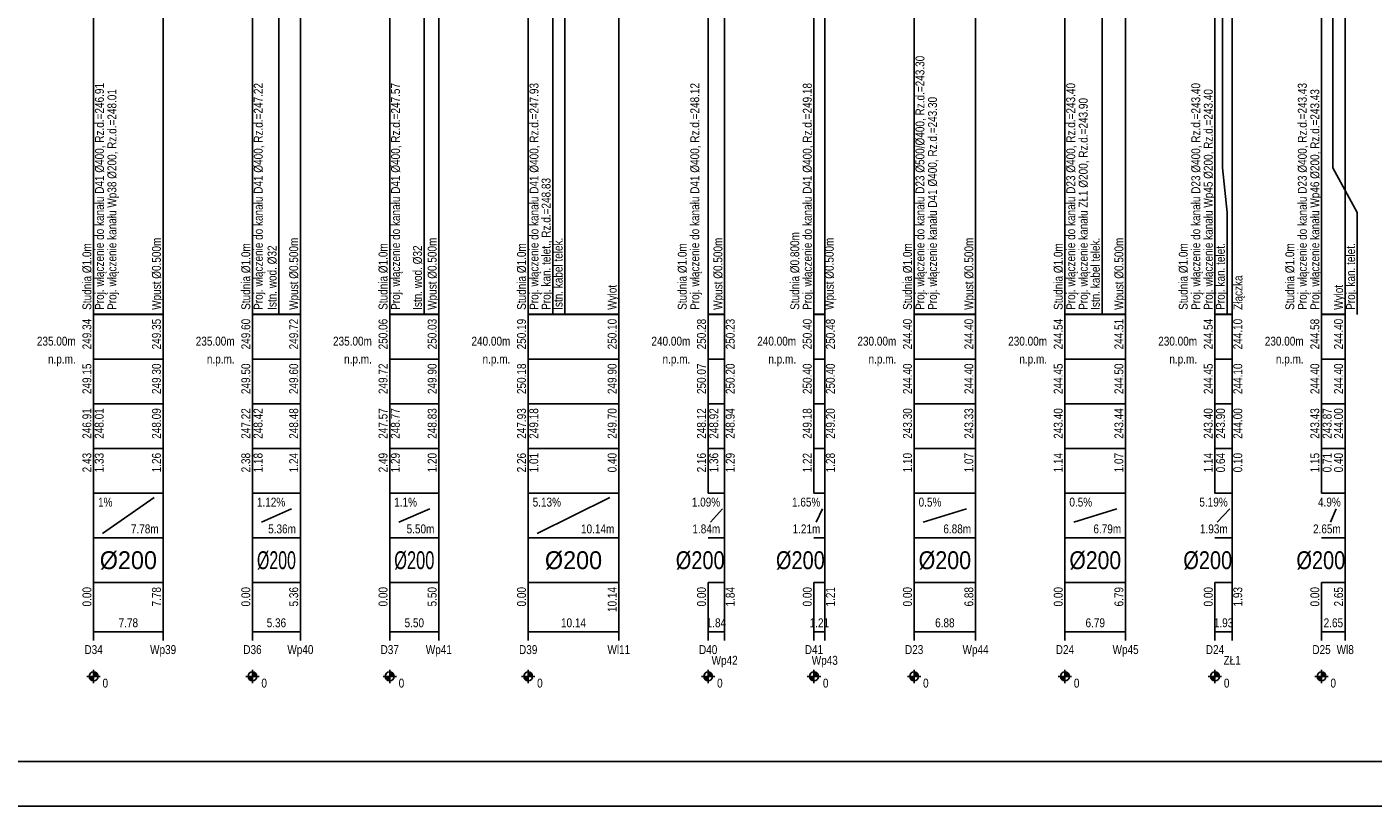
# Model space of a CAD drawing. Header units: metres. Extents: x 0 to 2625, y -705 to 306.
# Tile 23 of 34: x 1601 to 1902, y -360 to -185. Entities that reach past the tile are written whole.
import ezdxf
from ezdxf.enums import TextEntityAlignment as Align

# ---------------------------------------------------------------- set-up
doc = ezdxf.new("R2010")
doc.units = ezdxf.units.M
doc.header["$LTSCALE"] = 0.2
for name, color, linetype in [('Liczby', 7, 'CONTINUOUS'), ('Linie_opisowe', 7, 'CONTINUOUS'), ('Linie_tabeli', 7, 'CONTINUOUS'), ('Opis_PZ', 7, 'CONTINUOUS'), ('Opis_uzbr_n', 7, 'CONTINUOUS'), ('Opis_wl', 7, 'CONTINUOUS'), ('warstwa_nr_0', 8, 'CONTINUOUS')]:
    doc.layers.add(name, color=color, linetype=linetype)
doc.styles.get("Standard").update_dxf_attribs({"font": 'arial.ttf'})

msp = doc.modelspace()

# ---------------------------------------------------------------- linework, layer by layer
at = {"layer": 'Liczby'}
for p, q in [((1614.4683, -330.55751), (1617.4683, -330.55751)), ((1614.9707, -330.62731), (1616.9659, -330.48771)), ((1614.978, -330.69671), (1616.9586, -330.41831)), ((1614.9902, -330.76541), (1616.9464, -330.34961)), ((1615.007, -330.83311), (1616.9296, -330.28191)), ((1615.0286, -330.89951), (1616.908, -330.21551)), ((1615.0548, -330.96421), (1616.8818, -330.15081)), ((1615.0854, -331.02701), (1616.8512, -330.08801)), ((1615.1203, -331.08741), (1616.8163, -330.02761)), ((1615.1593, -331.14531), (1616.7773, -329.96971)), ((1615.2023, -331.20031), (1616.7343, -329.91471)), ((1615.249, -331.25221), (1616.6876, -329.86281)), ((1615.2992, -331.30061), (1616.6374, -329.81441)), ((1615.3526, -331.34551), (1616.584, -329.76951)), ((1615.4091, -331.38651), (1616.5275, -329.72851)), ((1615.4683, -331.42351), (1616.4683, -329.69151)), ((1615.5299, -331.45631), (1616.4067, -329.65871)), ((1615.5937, -331.48471), (1616.3429, -329.63031)), ((1615.6593, -331.50861), (1616.2773, -329.60641)), ((1615.7264, -331.52781), (1616.2102, -329.58721)), ((1615.7947, -331.54231), (1616.1419, -329.57271)), ((1615.8638, -331.55201), (1616.0728, -329.56301)), ((1615.9334, -331.55691), (1616.0032, -329.55811)), ((1615.9683, -329.05751), (1615.9683, -332.05751)), ((1650.0285, -330.55751), (1653.0285, -330.55751)), ((1650.5309, -330.62731), (1652.5261, -330.48771)), ((1650.5382, -330.69671), (1652.5188, -330.41831)), ((1650.5504, -330.76541), (1652.5066, -330.34961)), ((1650.5672, -330.83311), (1652.4898, -330.28191)), ((1650.5888, -330.89951), (1652.4682, -330.21551)), ((1650.615, -330.96421), (1652.442, -330.15081)), ((1650.6456, -331.02701), (1652.4114, -330.08801)), ((1650.6805, -331.08741), (1652.3765, -330.02761)), ((1650.7195, -331.14531), (1652.3375, -329.96971)), ((1650.7625, -331.20031), (1652.2945, -329.91471)), ((1650.8092, -331.25221), (1652.2478, -329.86281)), ((1650.8594, -331.30061), (1652.1976, -329.81441)), ((1650.9128, -331.34551), (1652.1442, -329.76951)), ((1650.9693, -331.38651), (1652.0877, -329.72851)), ((1651.0285, -331.42351), (1652.0285, -329.69151)), ((1651.0901, -331.45631), (1651.9669, -329.65871)), ((1651.1539, -331.48471), (1651.9031, -329.63031)), ((1651.2195, -331.50861), (1651.8375, -329.60641)), ((1651.2866, -331.52781), (1651.7704, -329.58721)), ((1651.3549, -331.54231), (1651.7021, -329.57271)), ((1651.424, -331.55201), (1651.633, -329.56301)), ((1651.4936, -331.55691), (1651.5634, -329.55811)), ((1651.5285, -329.05751), (1651.5285, -332.05751)), ((1680.7524, -330.55751), (1683.7524, -330.55751)), ((1681.2548, -330.62731), (1683.25, -330.48771)), ((1681.2621, -330.69671), (1683.2427, -330.41831)), ((1681.2743, -330.76541), (1683.2305, -330.34961)), ((1681.2911, -330.83311), (1683.2137, -330.28191)), ((1681.3127, -330.89951), (1683.1921, -330.21551)), ((1681.3389, -330.96421), (1683.1659, -330.15081)), ((1681.3695, -331.02701), (1683.1353, -330.08801)), ((1681.4044, -331.08741), (1683.1004, -330.02761)), ((1681.4434, -331.14531), (1683.0614, -329.96971)), ((1681.4864, -331.20031), (1683.0184, -329.91471)), ((1681.5331, -331.25221), (1682.9717, -329.86281)), ((1681.5833, -331.30061), (1682.9215, -329.81441)), ((1681.6367, -331.34551), (1682.8681, -329.76951)), ((1681.6932, -331.38651), (1682.8116, -329.72851)), ((1681.7524, -331.42351), (1682.7524, -329.69151)), ((1681.814, -331.45631), (1682.6908, -329.65871)), ((1681.8778, -331.48471), (1682.627, -329.63031)), ((1681.9434, -331.50861), (1682.5614, -329.60641)), ((1682.0105, -331.52781), (1682.4943, -329.58721)), ((1682.0788, -331.54231), (1682.426, -329.57271)), ((1682.1479, -331.55201), (1682.3569, -329.56301)), ((1682.2175, -331.55691), (1682.2873, -329.55811)), ((1682.2524, -329.05751), (1682.2524, -332.05751)), ((1711.7449, -330.55751), (1714.7449, -330.55751)), ((1712.2473, -330.62731), (1714.2425, -330.48771)), ((1712.2546, -330.69671), (1714.2352, -330.41831)), ((1712.2668, -330.76541), (1714.223, -330.34961)), ((1712.2836, -330.83311), (1714.2062, -330.28191)), ((1712.3052, -330.89951), (1714.1846, -330.21551)), ((1712.3314, -330.96421), (1714.1584, -330.15081)), ((1712.362, -331.02701), (1714.1278, -330.08801)), ((1712.3969, -331.08741), (1714.0929, -330.02761)), ((1712.4359, -331.14531), (1714.0539, -329.96971)), ((1712.4789, -331.20031), (1714.0109, -329.91471)), ((1712.5256, -331.25221), (1713.9642, -329.86281)), ((1712.5758, -331.30061), (1713.914, -329.81441)), ((1712.6292, -331.34551), (1713.8606, -329.76951)), ((1712.6857, -331.38651), (1713.8041, -329.72851)), ((1712.7449, -331.42351), (1713.7449, -329.69151)), ((1712.8065, -331.45631), (1713.6833, -329.65871)), ((1712.8703, -331.48471), (1713.6195, -329.63031)), ((1712.9359, -331.50861), (1713.5539, -329.60641)), ((1713.003, -331.52781), (1713.4868, -329.58721)), ((1713.0713, -331.54231), (1713.4185, -329.57271)), ((1713.1404, -331.55201), (1713.3494, -329.56301)), ((1713.21, -331.55691), (1713.2798, -329.55811)), ((1713.2449, -329.05751), (1713.2449, -332.05751)), ((1752.0271, -330.55751), (1755.0271, -330.55751)), ((1752.5295, -330.62731), (1754.5247, -330.48771)), ((1752.5368, -330.69671), (1754.5174, -330.41831)), ((1752.549, -330.76541), (1754.5052, -330.34961)), ((1752.5658, -330.83311), (1754.4884, -330.28191)), ((1752.5874, -330.89951), (1754.4668, -330.21551)), ((1752.6136, -330.96421), (1754.4406, -330.15081)), ((1752.6442, -331.02701), (1754.41, -330.08801)), ((1752.6791, -331.08741), (1754.3751, -330.02761)), ((1752.7181, -331.14531), (1754.3361, -329.96971)), ((1752.7611, -331.20031), (1754.2931, -329.91471)), ((1752.8078, -331.25221), (1754.2464, -329.86281)), ((1752.858, -331.30061), (1754.1962, -329.81441)), ((1752.9114, -331.34551), (1754.1428, -329.76951)), ((1752.9679, -331.38651), (1754.0863, -329.72851)), ((1753.0271, -331.42351), (1754.0271, -329.69151)), ((1753.0887, -331.45631), (1753.9655, -329.65871)), ((1753.1525, -331.48471), (1753.9017, -329.63031)), ((1753.2181, -331.50861), (1753.8361, -329.60641)), ((1753.2852, -331.52781), (1753.769, -329.58721)), ((1753.3535, -331.54231), (1753.7007, -329.57271)), ((1753.4226, -331.55201), (1753.6316, -329.56301)), ((1753.4922, -331.55691), (1753.562, -329.55811)), ((1753.5271, -329.05751), (1753.5271, -332.05751)), ((1775.712, -330.55751), (1778.712, -330.55751)), ((1776.2144, -330.62731), (1778.2096, -330.48771)), ((1776.2217, -330.69671), (1778.2023, -330.41831)), ((1776.2339, -330.76541), (1778.1901, -330.34961)), ((1776.2507, -330.83311), (1778.1733, -330.28191)), ((1776.2723, -330.89951), (1778.1517, -330.21551)), ((1776.2985, -330.96421), (1778.1255, -330.15081)), ((1776.3291, -331.02701), (1778.0949, -330.08801)), ((1776.364, -331.08741), (1778.06, -330.02761)), ((1776.403, -331.14531), (1778.021, -329.96971)), ((1776.446, -331.20031), (1777.978, -329.91471)), ((1776.4927, -331.25221), (1777.9313, -329.86281)), ((1776.5429, -331.30061), (1777.8811, -329.81441)), ((1776.5963, -331.34551), (1777.8277, -329.76951)), ((1776.6528, -331.38651), (1777.7712, -329.72851)), ((1776.712, -331.42351), (1777.712, -329.69151)), ((1776.7736, -331.45631), (1777.6504, -329.65871)), ((1776.8374, -331.48471), (1777.5866, -329.63031)), ((1776.903, -331.50861), (1777.521, -329.60641)), ((1776.9701, -331.52781), (1777.4539, -329.58721)), ((1777.0384, -331.54231), (1777.3856, -329.57271)), ((1777.1075, -331.55201), (1777.3165, -329.56301)), ((1777.1771, -331.55691), (1777.2469, -329.55811)), ((1777.212, -329.05751), (1777.212, -332.05751)), ((1798.1326, -330.55751), (1801.1326, -330.55751)), ((1798.635, -330.62731), (1800.6302, -330.48771)), ((1798.6423, -330.69671), (1800.6229, -330.41831)), ((1798.6545, -330.76541), (1800.6107, -330.34961)), ((1798.6713, -330.83311), (1800.5939, -330.28191)), ((1798.6929, -330.89951), (1800.5723, -330.21551)), ((1798.7191, -330.96421), (1800.5461, -330.15081)), ((1798.7497, -331.02701), (1800.5155, -330.08801)), ((1798.7846, -331.08741), (1800.4806, -330.02761)), ((1798.8236, -331.14531), (1800.4416, -329.96971)), ((1798.8666, -331.20031), (1800.3986, -329.91471)), ((1798.9133, -331.25221), (1800.3519, -329.86281)), ((1798.9635, -331.30061), (1800.3017, -329.81441)), ((1799.0169, -331.34551), (1800.2483, -329.76951)), ((1799.0734, -331.38651), (1800.1918, -329.72851)), ((1799.1326, -331.42351), (1800.1326, -329.69151)), ((1799.1942, -331.45631), (1800.071, -329.65871)), ((1799.258, -331.48471), (1800.0072, -329.63031)), ((1799.3236, -331.50861), (1799.9416, -329.60641)), ((1799.3907, -331.52781), (1799.8745, -329.58721)), ((1799.459, -331.54231), (1799.8062, -329.57271)), ((1799.5281, -331.55201), (1799.7371, -329.56301)), ((1799.5977, -331.55691), (1799.6675, -329.55811)), ((1799.6326, -329.05751), (1799.6326, -332.05751)), ((1831.8826, -330.55751), (1834.8826, -330.55751)), ((1832.385, -330.62731), (1834.3802, -330.48771)), ((1832.3923, -330.69671), (1834.3729, -330.41831)), ((1832.4045, -330.76541), (1834.3607, -330.34961)), ((1832.4213, -330.83311), (1834.3439, -330.28191)), ((1832.4429, -330.89951), (1834.3223, -330.21551)), ((1832.4691, -330.96421), (1834.2961, -330.15081)), ((1832.4997, -331.02701), (1834.2655, -330.08801)), ((1832.5346, -331.08741), (1834.2306, -330.02761)), ((1832.5736, -331.14531), (1834.1916, -329.96971)), ((1832.6166, -331.20031), (1834.1486, -329.91471)), ((1832.6633, -331.25221), (1834.1019, -329.86281)), ((1832.7135, -331.30061), (1834.0517, -329.81441)), ((1832.7669, -331.34551), (1833.9983, -329.76951)), ((1832.8234, -331.38651), (1833.9418, -329.72851)), ((1832.8826, -331.42351), (1833.8826, -329.69151)), ((1832.9442, -331.45631), (1833.821, -329.65871)), ((1833.008, -331.48471), (1833.7572, -329.63031)), ((1833.0736, -331.50861), (1833.6916, -329.60641)), ((1833.1407, -331.52781), (1833.6245, -329.58721)), ((1833.209, -331.54231), (1833.5562, -329.57271)), ((1833.2781, -331.55201), (1833.4871, -329.56301)), ((1833.3477, -331.55691), (1833.4175, -329.55811)), ((1833.3826, -329.05751), (1833.3826, -332.05751)), ((1865.4654, -330.55751), (1868.4654, -330.55751)), ((1865.9678, -330.62731), (1867.963, -330.48771)), ((1865.9751, -330.69671), (1867.9557, -330.41831)), ((1865.9873, -330.76541), (1867.9435, -330.34961)), ((1866.0041, -330.83311), (1867.9267, -330.28191)), ((1866.0257, -330.89951), (1867.9051, -330.21551)), ((1866.0519, -330.96421), (1867.8789, -330.15081)), ((1866.0825, -331.02701), (1867.8483, -330.08801)), ((1866.1174, -331.08741), (1867.8134, -330.02761)), ((1866.1564, -331.14531), (1867.7744, -329.96971)), ((1866.1994, -331.20031), (1867.7314, -329.91471)), ((1866.2461, -331.25221), (1867.6847, -329.86281)), ((1866.2963, -331.30061), (1867.6345, -329.81441)), ((1866.3497, -331.34551), (1867.5811, -329.76951)), ((1866.4062, -331.38651), (1867.5246, -329.72851)), ((1866.4654, -331.42351), (1867.4654, -329.69151)), ((1866.527, -331.45631), (1867.4038, -329.65871)), ((1866.5908, -331.48471), (1867.34, -329.63031)), ((1866.6564, -331.50861), (1867.2744, -329.60641)), ((1866.7235, -331.52781), (1867.2073, -329.58721)), ((1866.7918, -331.54231), (1867.139, -329.57271)), ((1866.8609, -331.55201), (1867.0699, -329.56301)), ((1866.9305, -331.55691), (1867.0003, -329.55811)), ((1866.9654, -329.05751), (1866.9654, -332.05751)), ((1889.3168, -330.55751), (1892.3168, -330.55751)), ((1889.8192, -330.62731), (1891.8144, -330.48771)), ((1889.8265, -330.69671), (1891.8071, -330.41831)), ((1889.8387, -330.76541), (1891.7949, -330.34961)), ((1889.8555, -330.83311), (1891.7781, -330.28191)), ((1889.8771, -330.89951), (1891.7565, -330.21551)), ((1889.9033, -330.96421), (1891.7303, -330.15081)), ((1889.9339, -331.02701), (1891.6997, -330.08801)), ((1889.9688, -331.08741), (1891.6648, -330.02761)), ((1890.0078, -331.14531), (1891.6258, -329.96971)), ((1890.0508, -331.20031), (1891.5828, -329.91471)), ((1890.0975, -331.25221), (1891.5361, -329.86281)), ((1890.1477, -331.30061), (1891.4859, -329.81441)), ((1890.2011, -331.34551), (1891.4325, -329.76951)), ((1890.2576, -331.38651), (1891.376, -329.72851)), ((1890.3168, -331.42351), (1891.3168, -329.69151)), ((1890.3784, -331.45631), (1891.2552, -329.65871)), ((1890.4422, -331.48471), (1891.1914, -329.63031)), ((1890.5078, -331.50861), (1891.1258, -329.60641)), ((1890.5749, -331.52781), (1891.0587, -329.58721)), ((1890.6432, -331.54231), (1890.9904, -329.57271)), ((1890.7123, -331.55201), (1890.9213, -329.56301)), ((1890.7819, -331.55691), (1890.8517, -329.55811)), ((1890.8168, -329.05751), (1890.8168, -332.05751))]:
    msp.add_line(p, q, dxfattribs=at)
for centre in [(1615.9683, -330.55751), (1651.5285, -330.55751), (1682.2524, -330.55751), (1713.2449, -330.55751), (1753.5271, -330.55751), (1777.212, -330.55751), (1799.6326, -330.55751), (1833.3826, -330.55751), (1866.9654, -330.55751), (1890.8168, -330.55751)]:
    msp.add_circle(centre, 1, dxfattribs=at)
at = {"layer": 'Linie_opisowe'}
for p, q in [((1689.9524, -115.55751), (1689.9524, -249.55751)), ((1657.4085, -118.55751), (1657.4085, -249.55751))]:
    msp.add_line(p, q, dxfattribs=at)
for points in [[(1836.3426, -112.55751), (1836.3426, -170.43751), (1841.6826, -180.43751), (1841.6826, -249.55751)], [(1868.6854, -114.38951), (1868.6854, -216.79751), (1869.6654, -226.79751), (1869.6654, -249.55751)], [(1893.3368, -113.55751), (1893.3368, -216.79751), (1898.8264, -226.79751), (1898.8264, -249.55751)], [(1718.2849, -158.55751), (1718.2849, -170.43751), (1721.4449, -180.43751), (1721.4449, -249.55751)], [(1716.0249, -161.25751), (1716.0249, -170.43751), (1718.7449, -180.43751), (1718.7449, -249.55751)]]:
    msp.add_lwpolyline(points, dxfattribs=at)
at = {"layer": 'Linie_tabeli'}
for p, q in [((1615.9683, -249.55751), (1615.9683, -259.55751)), ((1615.9683, -249.55751), (1615.9683, -320.55751)), ((1631.5285, -249.55751), (1631.5285, -259.55751)), ((1631.5285, -249.55751), (1631.5285, -320.55751)), ((1651.5285, -249.55751), (1651.5285, -259.55751)), ((1651.5285, -249.55751), (1651.5285, -320.55751)), ((1662.2524, -249.55751), (1662.2524, -259.55751)), ((1662.2524, -249.55751), (1662.2524, -320.55751)), ((1682.2524, -249.55751), (1682.2524, -259.55751)), ((1682.2524, -249.55751), (1682.2524, -320.55751)), ((1693.2449, -249.55751), (1693.2449, -259.55751)), ((1693.2449, -249.55751), (1693.2449, -320.55751)), ((1713.2449, -249.55751), (1713.2449, -259.55751)), ((1713.2449, -249.55751), (1713.2449, -320.55751)), ((1733.5271, -249.55751), (1733.5271, -259.55751)), ((1733.5271, -249.55751), (1733.5271, -320.55751)), ((1753.5271, -249.55751), (1753.5271, -259.55751)), ((1753.5271, -249.55751), (1753.5271, -289.55751)), ((1757.212, -249.55751), (1757.212, -259.55751)), ((1757.212, -249.55751), (1757.212, -320.55751)), ((1777.212, -249.55751), (1777.212, -259.55751)), ((1777.212, -249.55751), (1777.212, -289.55751)), ((1779.6326, -249.55751), (1779.6326, -259.55751)), ((1779.6326, -249.55751), (1779.6326, -320.55751)), ((1799.6326, -249.55751), (1799.6326, -259.55751)), ((1799.6326, -249.55751), (1799.6326, -320.55751)), ((1813.3826, -249.55751), (1813.3826, -259.55751)), ((1813.3826, -249.55751), (1813.3826, -320.55751)), ((1833.3826, -249.55751), (1833.3826, -259.55751)), ((1833.3826, -249.55751), (1833.3826, -320.55751)), ((1846.9654, -249.55751), (1846.9654, -259.55751)), ((1846.9654, -249.55751), (1846.9654, -320.55751)), ((1866.9654, -249.55751), (1866.9654, -259.55751)), ((1866.9654, -249.55751), (1866.9654, -289.55751)), ((1870.8168, -249.55751), (1870.8168, -259.55751)), ((1870.8168, -249.55751), (1870.8168, -320.55751)), ((1890.8168, -249.55751), (1890.8168, -259.55751)), ((1890.8168, -249.55751), (1890.8168, -289.55751)), ((1896.1264, -249.55751), (1896.1264, -259.55751)), ((1896.1264, -249.55751), (1896.1264, -320.55751)), ((1615.9683, -259.55751), (1631.5285, -259.55751)), ((1615.9683, -259.55751), (1615.9683, -289.55751)), ((1631.5285, -259.55751), (1631.5285, -289.55751)), ((1651.5285, -259.55751), (1662.2524, -259.55751)), ((1651.5285, -259.55751), (1651.5285, -289.55751)), ((1662.2524, -259.55751), (1662.2524, -289.55751)), ((1682.2524, -259.55751), (1693.2449, -259.55751)), ((1682.2524, -259.55751), (1682.2524, -289.55751)), ((1693.2449, -259.55751), (1693.2449, -289.55751)), ((1713.2449, -259.55751), (1733.5271, -259.55751)), ((1713.2449, -259.55751), (1713.2449, -289.55751)), ((1733.5271, -259.55751), (1733.5271, -289.55751)), ((1753.5271, -259.55751), (1757.212, -259.55751)), ((1753.5271, -259.55751), (1753.5271, -289.55751)), ((1757.212, -259.55751), (1757.212, -289.55751)), ((1777.212, -259.55751), (1779.6326, -259.55751)), ((1777.212, -259.55751), (1777.212, -289.55751)), ((1779.6326, -259.55751), (1779.6326, -289.55751)), ((1799.6326, -259.55751), (1813.3826, -259.55751)), ((1799.6326, -259.55751), (1799.6326, -289.55751)), ((1813.3826, -259.55751), (1813.3826, -289.55751)), ((1833.3826, -259.55751), (1846.9654, -259.55751)), ((1833.3826, -259.55751), (1833.3826, -289.55751)), ((1846.9654, -259.55751), (1846.9654, -289.55751)), ((1866.9654, -259.55751), (1870.8168, -259.55751)), ((1866.9654, -259.55751), (1866.9654, -289.55751)), ((1870.8168, -259.55751), (1870.8168, -289.55751)), ((1890.8168, -259.55751), (1896.1264, -259.55751)), ((1890.8168, -259.55751), (1890.8168, -289.55751)), ((1896.1264, -259.55751), (1896.1264, -289.55751)), ((1615.9683, -269.55751), (1631.5285, -269.55751)), ((1651.5285, -269.55751), (1662.2524, -269.55751)), ((1682.2524, -269.55751), (1693.2449, -269.55751)), ((1713.2449, -269.55751), (1733.5271, -269.55751)), ((1753.5271, -269.55751), (1757.212, -269.55751)), ((1777.212, -269.55751), (1779.6326, -269.55751)), ((1799.6326, -269.55751), (1813.3826, -269.55751)), ((1833.3826, -269.55751), (1846.9654, -269.55751)), ((1866.9654, -269.55751), (1870.8168, -269.55751)), ((1890.8168, -269.55751), (1896.1264, -269.55751)), ((1615.9683, -279.55751), (1631.5285, -279.55751)), ((1651.5285, -279.55751), (1662.2524, -279.55751)), ((1682.2524, -279.55751), (1693.2449, -279.55751)), ((1713.2449, -279.55751), (1733.5271, -279.55751)), ((1753.5271, -279.55751), (1757.212, -279.55751)), ((1777.212, -279.55751), (1779.6326, -279.55751)), ((1799.6326, -279.55751), (1813.3826, -279.55751)), ((1833.3826, -279.55751), (1846.9654, -279.55751)), ((1866.9654, -279.55751), (1870.8168, -279.55751)), ((1890.8168, -279.55751), (1896.1264, -279.55751)), ((1615.9683, -289.55751), (1631.5285, -289.55751)), ((1615.9683, -289.55751), (1615.9683, -299.55751)), ((1617.9683, -298.55751), (1629.5285, -290.55751)), ((1631.5285, -289.55751), (1631.5285, -299.55751)), ((1651.5285, -289.55751), (1662.2524, -289.55751)), ((1651.5285, -289.55751), (1651.5285, -299.55751)), ((1662.2524, -289.55751), (1662.2524, -299.55751)), ((1682.2524, -289.55751), (1693.2449, -289.55751)), ((1682.2524, -289.55751), (1682.2524, -299.55751)), ((1693.2449, -289.55751), (1693.2449, -299.55751)), ((1713.2449, -289.55751), (1733.5271, -289.55751)), ((1713.2449, -289.55751), (1713.2449, -299.55751)), ((1715.2449, -298.55751), (1731.5271, -290.55751)), ((1733.5271, -289.55751), (1733.5271, -299.55751)), ((1753.5271, -289.55751), (1757.212, -289.55751)), ((1777.212, -289.55751), (1779.6326, -289.55751)), ((1799.6326, -289.55751), (1813.3826, -289.55751)), ((1799.6326, -289.55751), (1799.6326, -299.55751)), ((1813.3826, -289.55751), (1813.3826, -299.55751)), ((1833.3826, -289.55751), (1846.9654, -289.55751)), ((1833.3826, -289.55751), (1833.3826, -299.55751)), ((1846.9654, -289.55751), (1846.9654, -299.55751)), ((1866.9654, -289.55751), (1870.8168, -289.55751)), ((1890.8168, -289.55751), (1896.1264, -289.55751)), ((1653.5285, -296.05751), (1660.2524, -293.05751)), ((1684.2524, -296.05751), (1691.2449, -293.05751)), ((1754.0271, -296.05751), (1756.712, -293.05751)), ((1777.712, -296.05751), (1779.1326, -293.05751)), ((1801.6326, -296.05751), (1811.3826, -293.05751)), ((1835.3826, -296.05751), (1844.9654, -293.05751)), ((1867.4654, -296.05751), (1870.3168, -293.05751)), ((1892.8168, -296.05751), (1894.1264, -293.05751)), ((1615.9683, -299.55751), (1631.5285, -299.55751)), ((1631.5285, -299.55751), (1631.5285, -309.55751)), ((1651.5285, -299.55751), (1662.2524, -299.55751)), ((1662.2524, -299.55751), (1662.2524, -309.55751)), ((1682.2524, -299.55751), (1693.2449, -299.55751)), ((1693.2449, -299.55751), (1693.2449, -309.55751)), ((1713.2449, -299.55751), (1733.5271, -299.55751)), ((1733.5271, -299.55751), (1733.5271, -309.55751)), ((1753.5271, -299.55751), (1757.212, -299.55751)), ((1757.212, -299.55751), (1757.212, -309.55751)), ((1777.212, -299.55751), (1779.6326, -299.55751)), ((1779.6326, -299.55751), (1779.6326, -309.55751)), ((1799.6326, -299.55751), (1813.3826, -299.55751)), ((1813.3826, -299.55751), (1813.3826, -309.55751)), ((1833.3826, -299.55751), (1846.9654, -299.55751)), ((1846.9654, -299.55751), (1846.9654, -309.55751)), ((1866.9654, -299.55751), (1870.8168, -299.55751)), ((1870.8168, -299.55751), (1870.8168, -309.55751)), ((1890.8168, -299.55751), (1896.1264, -299.55751)), ((1896.1264, -299.55751), (1896.1264, -309.55751)), ((1615.9683, -309.55751), (1631.5285, -309.55751)), ((1615.9683, -309.55751), (1615.9683, -322.55751)), ((1631.5285, -309.55751), (1631.5285, -322.55751)), ((1651.5285, -309.55751), (1662.2524, -309.55751)), ((1651.5285, -309.55751), (1651.5285, -322.55751)), ((1662.2524, -309.55751), (1662.2524, -322.55751)), ((1682.2524, -309.55751), (1693.2449, -309.55751)), ((1682.2524, -309.55751), (1682.2524, -322.55751)), ((1693.2449, -309.55751), (1693.2449, -322.55751)), ((1713.2449, -309.55751), (1733.5271, -309.55751)), ((1713.2449, -309.55751), (1713.2449, -322.55751)), ((1733.5271, -309.55751), (1733.5271, -322.55751)), ((1753.5271, -309.55751), (1757.212, -309.55751)), ((1753.5271, -309.55751), (1753.5271, -322.55751)), ((1753.5271, -309.55751), (1753.5271, -320.55751)), ((1757.212, -309.55751), (1757.212, -322.55751)), ((1777.212, -309.55751), (1779.6326, -309.55751)), ((1777.212, -309.55751), (1777.212, -322.55751)), ((1777.212, -309.55751), (1777.212, -320.55751)), ((1779.6326, -309.55751), (1779.6326, -322.55751)), ((1799.6326, -309.55751), (1813.3826, -309.55751)), ((1799.6326, -309.55751), (1799.6326, -322.55751)), ((1813.3826, -309.55751), (1813.3826, -322.55751)), ((1833.3826, -309.55751), (1846.9654, -309.55751)), ((1833.3826, -309.55751), (1833.3826, -322.55751)), ((1846.9654, -309.55751), (1846.9654, -322.55751)), ((1866.9654, -309.55751), (1870.8168, -309.55751)), ((1866.9654, -309.55751), (1866.9654, -322.55751)), ((1866.9654, -309.55751), (1866.9654, -320.55751)), ((1870.8168, -309.55751), (1870.8168, -322.55751)), ((1890.8168, -309.55751), (1896.1264, -309.55751)), ((1890.8168, -309.55751), (1890.8168, -322.55751)), ((1890.8168, -309.55751), (1890.8168, -320.55751)), ((1896.1264, -309.55751), (1896.1264, -322.55751)), ((1615.9683, -320.55751), (1631.5285, -320.55751)), ((1651.5285, -320.55751), (1662.2524, -320.55751)), ((1682.2524, -320.55751), (1693.2449, -320.55751)), ((1713.2449, -320.55751), (1733.5271, -320.55751)), ((1753.5271, -320.55751), (1757.212, -320.55751)), ((1777.212, -320.55751), (1779.6326, -320.55751)), ((1799.6326, -320.55751), (1813.3826, -320.55751)), ((1833.3826, -320.55751), (1846.9654, -320.55751)), ((1866.9654, -320.55751), (1870.8168, -320.55751)), ((1890.8168, -320.55751), (1896.1264, -320.55751))]:
    msp.add_line(p, q, dxfattribs=at)
msp.add_lwpolyline([(30, -349.55751), (2208.356, -349.55751), (2208.356, -72.55751), (30, -72.55751)], close=True, dxfattribs=at)
for points in [[(1870.8168, -249.55751), (1870.8168, -108.55751)], [(1833.3826, -249.55751), (1833.3826, -116.55701)], [(1866.9654, -249.55751), (1866.9654, -116.55701)], [(1890.8168, -249.55751), (1890.8168, -116.29951)], [(1896.1264, -249.55751), (1896.1264, -115.05751)], [(1693.2449, -249.55751), (1693.2449, -120.27931)], [(1799.6326, -249.55751), (1799.6326, -117.55751)], [(1662.2524, -249.55751), (1662.2524, -123.72541)], [(1682.2524, -249.55751), (1682.2524, -124.91891)], [(1813.3826, -249.55751), (1813.3826, -125.21371)], [(1846.9654, -249.55751), (1846.9654, -124.20491)], [(1631.5285, -249.55751), (1631.5285, -127.66051)], [(1651.5285, -249.55751), (1651.5285, -128.36101)], [(1615.9683, -249.55751), (1615.9683, -131.49851)], [(1733.5271, -249.55751), (1733.5271, -158.05751)], [(1777.212, -249.55751), (1777.212, -158.82181)], [(1779.6326, -249.55751), (1779.6326, -166.52811)], [(1713.2449, -249.55751), (1713.2449, -171.35581)], [(1753.5271, -249.55751), (1753.5271, -169.44601)], [(1757.212, -249.55751), (1757.212, -169.17021)]]:
    msp.add_lwpolyline(points, dxfattribs=at)
for points in [[(1615.9683, -249.55751, 0.5, 0.5, 0), (1631.5285, -249.55751, 0.5, 0.5, 0)], [(1651.5285, -249.55751, 0.5, 0.5, 0), (1662.2524, -249.55751, 0.5, 0.5, 0)], [(1682.2524, -249.55751, 0.5, 0.5, 0), (1693.2449, -249.55751, 0.5, 0.5, 0)], [(1713.2449, -249.55751, 0.5, 0.5, 0), (1733.5271, -249.55751, 0.5, 0.5, 0)], [(1753.5271, -249.55751, 0.5, 0.5, 0), (1757.212, -249.55751, 0.5, 0.5, 0)], [(1777.212, -249.55751, 0.5, 0.5, 0), (1779.6326, -249.55751, 0.5, 0.5, 0)], [(1799.6326, -249.55751, 0.5, 0.5, 0), (1813.3826, -249.55751, 0.5, 0.5, 0)], [(1833.3826, -249.55751, 0.5, 0.5, 0), (1846.9654, -249.55751, 0.5, 0.5, 0)], [(1866.9654, -249.55751, 0.5, 0.5, 0), (1870.8168, -249.55751, 0.5, 0.5, 0)], [(1890.8168, -249.55751, 0.5, 0.5, 0), (1896.1264, -249.55751, 0.5, 0.5, 0)]]:
    msp.add_lwpolyline(points, format="xyseb", dxfattribs=at)
at = {"layer": 'warstwa_nr_0'}
msp.add_lwpolyline([(0, -359.55751), (2218.356, -359.55751), (2218.356, -62.55751), (0, -62.55751)], close=True, dxfattribs=at)

# ---------------------------------------------------------------- texts
at = {"layer": 'Liczby', "width": 0.8}
for s, p in [('249.34', (1615.4683, -250.55751)), ('249.35', (1631.0285, -250.55751)), ('249.60', (1651.0285, -250.55751)), ('249.72', (1661.7524, -250.55751)), ('250.06', (1681.7524, -250.55751)), ('250.03', (1692.7449, -250.55751)), ('250.19', (1712.7449, -250.55751)), ('250.10', (1733.0271, -250.55751)), ('250.28', (1753.0271, -250.55751)), ('250.23', (1759.462, -250.55751)), ('250.40', (1776.712, -250.55751)), ('250.48', (1781.8826, -250.55751)), ('244.40', (1799.1326, -250.55751)), ('244.40', (1812.8826, -250.55751)), ('244.54', (1832.8826, -250.55751)), ('244.51', (1846.4654, -250.55751)), ('244.54', (1866.4654, -250.55751)), ('244.10', (1873.0668, -250.55751)), ('244.58', (1890.3168, -250.55751)), ('244.40', (1895.6264, -250.55751)), ('249.15', (1615.4683, -260.55751)), ('249.30', (1631.0285, -260.55751)), ('249.50', (1651.0285, -260.55751)), ('249.60', (1661.7524, -260.55751)), ('249.72', (1681.7524, -260.55751)), ('249.90', (1692.7449, -260.55751)), ('250.18', (1712.7449, -260.55751)), ('249.90', (1733.0271, -260.55751)), ('250.07', (1753.0271, -260.55751)), ('250.20', (1759.462, -260.55751)), ('250.40', (1776.712, -260.55751)), ('250.40', (1781.8826, -260.55751)), ('244.40', (1799.1326, -260.55751)), ('244.40', (1812.8826, -260.55751)), ('244.45', (1832.8826, -260.55751)), ('244.50', (1846.4654, -260.55751)), ('244.45', (1866.4654, -260.55751)), ('244.10', (1873.0668, -260.55751)), ('244.40', (1890.3168, -260.55751)), ('244.40', (1895.6264, -260.55751)), ('246.91', (1615.4683, -270.55751)), ('248.01', (1618.2183, -270.55751)), ('248.09', (1631.0285, -270.55751)), ('247.22', (1651.0285, -270.55751)), ('248.42', (1653.7785, -270.55751)), ('248.48', (1661.7524, -270.55751)), ('247.57', (1681.7524, -270.55751)), ('248.77', (1684.5024, -270.55751)), ('248.83', (1692.7449, -270.55751)), ('247.93', (1712.7449, -270.55751)), ('249.18', (1715.4949, -270.55751)), ('249.70', (1733.0271, -270.55751)), ('248.12', (1753.0271, -270.55751)), ('248.92', (1755.7771, -270.55751)), ('248.94', (1759.462, -270.55751)), ('249.18', (1776.712, -270.55751)), ('249.20', (1781.8826, -270.55751)), ('243.30', (1799.1326, -270.55751)), ('243.33', (1812.8826, -270.55751)), ('243.40', (1832.8826, -270.55751)), ('243.44', (1846.4654, -270.55751)), ('243.40', (1866.4654, -270.55751)), ('243.90', (1869.2154, -270.55751)), ('244.00', (1873.0668, -270.55751)), ('243.43', (1890.3168, -270.55751)), ('243.87', (1893.0668, -270.55751)), ('244.00', (1895.6264, -270.55751)), ('2.43', (1615.4683, -280.55751)), ('1.33', (1618.2183, -280.55751)), ('1.26', (1631.0285, -280.55751)), ('2.38', (1651.0285, -280.55751)), ('1.18', (1653.7785, -280.55751)), ('1.24', (1661.7524, -280.55751)), ('2.49', (1681.7524, -280.55751)), ('1.29', (1684.5024, -280.55751)), ('1.20', (1692.7449, -280.55751)), ('2.26', (1712.7449, -280.55751)), ('1.01', (1715.4949, -280.55751)), ('0.40', (1733.0271, -280.55751)), ('2.16', (1753.0271, -280.55751)), ('1.36', (1755.7771, -280.55751)), ('1.29', (1759.462, -280.55751)), ('1.22', (1776.712, -280.55751)), ('1.28', (1781.8826, -280.55751)), ('1.10', (1799.1326, -280.55751)), ('1.07', (1812.8826, -280.55751)), ('1.14', (1832.8826, -280.55751)), ('1.07', (1846.4654, -280.55751)), ('1.14', (1866.4654, -280.55751)), ('0.64', (1869.2154, -280.55751)), ('0.10', (1873.0668, -280.55751)), ('1.15', (1890.3168, -280.55751)), ('0.71', (1893.0668, -280.55751)), ('0.40', (1895.6264, -280.55751)), ('0.00', (1615.4683, -310.55751)), ('7.78', (1631.0285, -310.55751)), ('0.00', (1651.0285, -310.55751)), ('5.36', (1661.7524, -310.55751)), ('0.00', (1681.7524, -310.55751)), ('5.50', (1692.7449, -310.55751)), ('0.00', (1712.7449, -310.55751)), ('10.14', (1733.0271, -310.55751)), ('0.00', (1753.0271, -310.55751)), ('1.84', (1759.462, -310.55751)), ('0.00', (1776.712, -310.55751)), ('1.21', (1781.8826, -310.55751)), ('0.00', (1799.1326, -310.55751)), ('6.88', (1812.8826, -310.55751)), ('0.00', (1832.8826, -310.55751)), ('6.79', (1846.4654, -310.55751)), ('0.00', (1866.4654, -310.55751)), ('1.93', (1873.0668, -310.55751)), ('0.00', (1890.3168, -310.55751)), ('2.65', (1895.6264, -310.55751))]:
    msp.add_text(s, height=2, rotation=90, dxfattribs=at).set_placement(p, align=Align.RIGHT)
for s, p in [('1%', (1616.9683, -292.55751)), ('1.12%', (1652.5285, -292.55751)), ('1.1%', (1683.2524, -292.55751)), ('5.13%', (1714.2449, -292.55751)), ('0.5%', (1800.6326, -292.55751)), ('0.5%', (1834.3826, -292.55751)), ('0', (1617.9683, -333.05751)), ('0', (1653.5285, -333.05751)), ('0', (1684.2524, -333.05751)), ('0', (1715.2449, -333.05751)), ('0', (1755.5271, -333.05751)), ('0', (1779.212, -333.05751)), ('0', (1801.6326, -333.05751)), ('0', (1835.3826, -333.05751)), ('0', (1868.9654, -333.05751)), ('0', (1892.8168, -333.05751))]:
    msp.add_text(s, height=2, dxfattribs=at).set_placement(p)
for s, height, p in [('1.09%', 2, (1756.212, -292.55751)), ('1.65%', 2, (1778.6326, -292.55751)), ('5.19%', 2, (1869.8168, -292.55751)), ('4.9%', 2, (1895.1264, -292.55751)), ('7.78m', 2, (1630.5285, -298.55751)), ('5.36m', 2, (1661.2524, -298.55751)), ('5.50m', 2, (1692.2449, -298.55751)), ('10.14m', 2, (1732.5271, -298.55751)), ('1.84m', 2, (1756.212, -298.55751)), ('1.21m', 2, (1778.6326, -298.55751)), ('6.88m', 2, (1812.3826, -298.55751)), ('6.79m', 2, (1845.9654, -298.55751)), ('1.93m', 2, (1869.8168, -298.55751)), ('2.65m', 2, (1895.1264, -298.55751)), ('%%C200', 4, (1757.212, -306.55751)), ('%%C200', 4, (1779.6326, -306.55751)), ('%%C200', 4, (1870.8168, -306.55751)), ('%%C200', 4, (1896.1264, -306.55751))]:
    msp.add_text(s, height=height, dxfattribs=at).set_placement(p, align=Align.RIGHT)
at = {"layer": 'Liczby'}
for width, p, p2 in [(0.936367, (1617.3484, -306.55751), (1630.1484, -306.55751)), (0.638185, (1652.5285, -306.55751), (1661.2524, -306.55751)), (0.657835, (1683.2524, -306.55751), (1692.2449, -306.55751)), (0.936367, (1716.986, -306.55751), (1729.786, -306.55751)), (0.859556, (1800.6326, -306.55751), (1812.3826, -306.55751)), (0.847325, (1834.3826, -306.55751), (1845.9654, -306.55751))]:
    msp.add_text('%%C200', height=4, dxfattribs=dict(at, width=width)).set_placement(p, p2, align=Align.FIT)
at = {"layer": 'Liczby', "width": 0.8}
for s, p in [('7.78', (1623.7484, -319.55751)), ('5.36', (1656.8904, -319.55751)), ('5.50', (1687.7486, -319.55751)), ('10.14', (1723.386, -319.55751)), ('1.84', (1755.3696, -319.55751)), ('1.21', (1778.4223, -319.55751)), ('6.88', (1806.5076, -319.55751)), ('6.79', (1840.174, -319.55751)), ('1.93', (1868.8911, -319.55751)), ('2.65', (1893.4716, -319.55751)), ('D34', (1615.9683, -325.55751)), ('Wp39', (1631.5285, -325.55751)), ('D36', (1651.5285, -325.55751)), ('Wp40', (1662.2524, -325.55751)), ('D37', (1682.2524, -325.55751)), ('Wp41', (1693.2449, -325.55751)), ('D39', (1713.2449, -325.55751)), ('Wl11', (1733.5271, -325.55751)), ('D40', (1753.5271, -325.55751)), ('D41', (1777.212, -325.55751)), ('D23', (1799.6326, -325.55751)), ('Wp44', (1813.3826, -325.55751)), ('D24', (1833.3826, -325.55751)), ('Wp45', (1846.9654, -325.55751)), ('D24', (1866.9654, -325.55751)), ('D25', (1890.8168, -325.55751)), ('Wl8', (1896.1264, -325.55751)), ('Wp42', (1757.212, -327.95751)), ('Wp43', (1779.6326, -327.95751)), ('ZŁ1', (1870.8168, -327.95751))]:
    msp.add_text(s, height=2, dxfattribs=at).set_placement(p, align=Align.CENTER)
at = {"layer": 'Linie_tabeli', "width": 0.8}
for s, p in [('235.00m', (1611.9683, -256.55751)), ('235.00m', (1647.5285, -256.55751)), ('235.00m', (1678.2524, -256.55751)), ('240.00m', (1709.2449, -256.55751)), ('240.00m', (1749.5271, -256.55751)), ('240.00m', (1773.212, -256.55751)), ('230.00m', (1795.6326, -256.55751)), ('230.00m', (1829.3826, -256.55751)), ('230.00m', (1862.9654, -256.55751)), ('230.00m', (1886.8168, -256.55751)), ('n.p.m.', (1611.9683, -260.55751)), ('n.p.m.', (1647.5285, -260.55751)), ('n.p.m.', (1678.2524, -260.55751)), ('n.p.m.', (1709.2449, -260.55751)), ('n.p.m.', (1749.5271, -260.55751)), ('n.p.m.', (1773.212, -260.55751)), ('n.p.m.', (1795.6326, -260.55751)), ('n.p.m.', (1829.3826, -260.55751)), ('n.p.m.', (1862.9654, -260.55751)), ('n.p.m.', (1886.8168, -260.55751))]:
    msp.add_text(s, height=2, dxfattribs=at).set_placement(p, align=Align.RIGHT)
at = {"layer": 'Opis_PZ', "width": 0.8}
for s, p in [('Studnia %%C0.800m', (1773.912, -248.55751)), ('Studnia %%C1.0m', (1615.4683, -248.55751)), ('Wpust %%C0.500m', (1631.0285, -248.55751)), ('Studnia %%C1.0m', (1651.0285, -248.55751)), ('Wpust %%C0.500m', (1661.7524, -248.55751)), ('Studnia %%C1.0m', (1681.7524, -248.55751)), ('Wpust %%C0.500m', (1692.7449, -248.55751)), ('Studnia %%C1.0m', (1712.7449, -248.55751)), ('Studnia %%C1.0m', (1748.7271, -248.55751)), ('Wpust %%C0.500m', (1756.712, -248.55751)), ('Wpust %%C0.500m', (1781.6326, -248.55751)), ('Studnia %%C1.0m', (1799.1326, -248.55751)), ('Wpust %%C0.500m', (1812.8826, -248.55751)), ('Studnia %%C1.0m', (1832.8826, -248.55751)), ('Wpust %%C0.500m', (1846.4654, -248.55751)), ('Studnia %%C1.0m', (1860.8654, -248.55751)), ('Studnia %%C1.0m', (1884.7168, -248.55751)), ('Złączka', (1873.1168, -248.55751)), ('Wylot', (1733.0271, -248.55751)), ('Wylot', (1895.6264, -248.55751))]:
    msp.add_text(s, height=2, rotation=90, dxfattribs=at).set_placement(p)
at = {"layer": 'Opis_uzbr_n', "width": 0.8}
for s, p in [('Proj. kan. telet., Rz.d.=248.83', (1718.2449, -248.55751)), ('Istn. wod. %%C32', (1656.9085, -248.55751)), ('Istn. wod. %%C32', (1689.4524, -248.55751)), ('Istn. kabel telek.', (1720.9449, -248.55751)), ('Istn. kabel telek.', (1841.1826, -248.55751)), ('Proj. kan. telet.', (1869.1654, -248.55751)), ('Proj. kan. telet.', (1898.3264, -248.55751))]:
    msp.add_text(s, height=2, rotation=90, dxfattribs=at).set_placement(p)
at = {"layer": 'Opis_wl', "width": 0.8}
for s, p in [('Proj. włączenie do kanału D23 %%C500/%%C400, Rz.d.=243.30', (1801.9326, -248.55751)), ('Proj. włączenie do kanału D41 %%C400, Rz.d.=246.91', (1618.2683, -248.55751)), ('Proj. włączenie do kanału D41 %%C400, Rz.d.=247.22', (1653.8285, -248.55751)), ('Proj. włączenie do kanału D41 %%C400, Rz.d.=247.57', (1684.5524, -248.55751)), ('Proj. włączenie do kanału D41 %%C400, Rz.d.=247.93', (1715.5449, -248.55751)), ('Proj. włączenie do kanału D41 %%C400, Rz.d.=248.12', (1751.5271, -248.55751)), ('Proj. włączenie do kanału D41 %%C400, Rz.d.=249.18', (1776.712, -248.55751)), ('Proj. włączenie do kanału D23 %%C400, Rz.d.=243.40', (1835.6826, -248.55751)), ('Proj. włączenie do kanału D23 %%C400, Rz.d.=243.40', (1863.6654, -248.55751)), ('Proj. włączenie do kanału D23 %%C400, Rz.d.=243.43', (1887.5168, -248.55751)), ('Proj. włączenie kanału Wp38 %%C200, Rz.d.=248.01', (1621.0683, -248.55751)), ('Proj. włączenie kanału D41 %%C400, Rz.d.=243.30', (1804.7326, -248.55751)), ('Proj. włączenie kanału ZŁ1 %%C200, Rz.d.=243.90', (1838.4826, -248.55751)), ('Proj. włączenie kanału Wp45 %%C200, Rz.d.=243.40', (1866.4654, -248.55751)), ('Proj. włączenie kanału Wp46 %%C200, Rz.d.=243.43', (1890.3168, -248.55751))]:
    msp.add_text(s, height=2, rotation=90, dxfattribs=at).set_placement(p)

doc.saveas('drawing.dxf')
